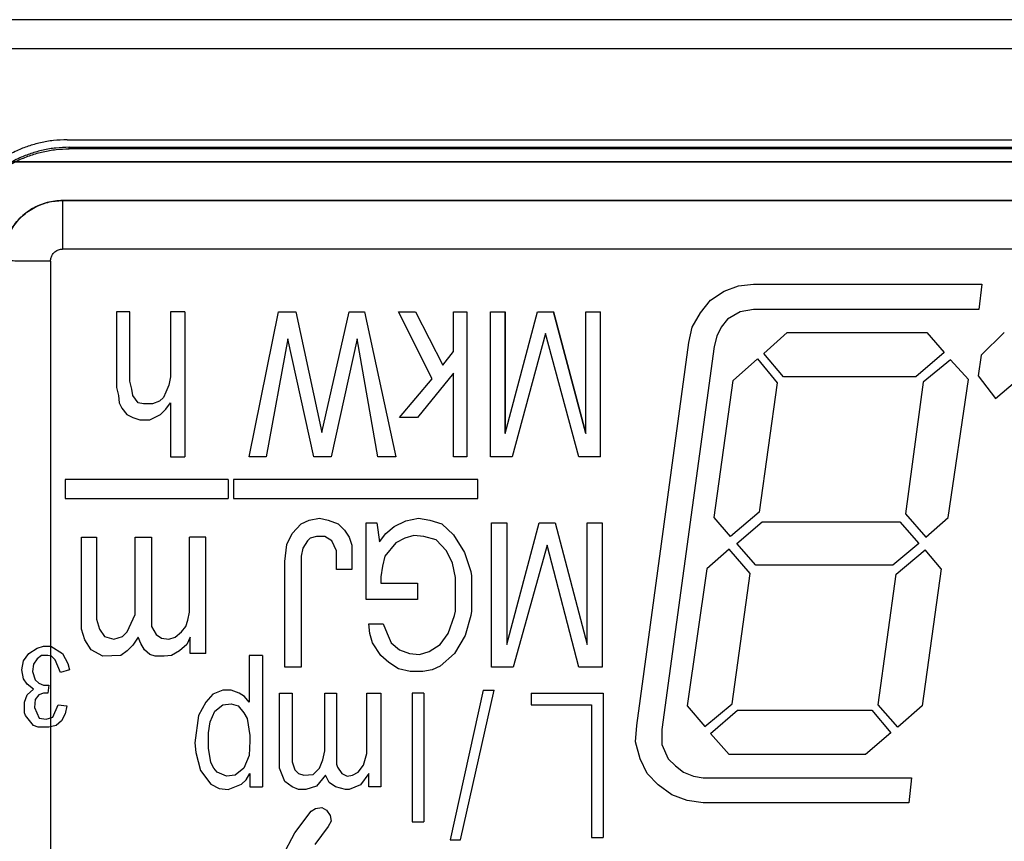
# Model space of a CAD drawing. Header units: millimetres. Extents: x -848 to 77789, y -17557 to 12238.
# Tile 55 of 79: x 72274 to 72348, y -12332 to -12271. Entities that reach past the tile are written whole.
import ezdxf
from ezdxf import colors
from ezdxf.entities.mleader import LeaderData, LeaderLine
from ezdxf.math import Vec2, Vec3

# ---------------------------------------------------------------- set-up
doc = ezdxf.new("R2010")
doc.units = ezdxf.units.MM
doc.layers.add('RR_IWK_opisy_piony', color=7, linetype='Continuous', lineweight=13)
doc.styles.add('Garamond', font='GARA.TTF')

# ---------------------------------------------------------------- blocks, each defined once
blk = doc.blocks.new('A$C661458EC')
at = {"color": 7, "linetype": 'Continuous', "lineweight": 25}
for p, q in [((3.5722, -5.3723), (-3.6694, -5.3723)), ((3.5839, -5.4206), (-3.6811, -5.4206)), ((-2.7661, -5.5715), (2.6689, -5.5715)), ((-2.7626, -5.5865), (-2.7626, -5.5839)), ((-2.7626, -5.5839), (2.6654, -5.5839)), ((2.6654, -5.5865), (-2.7626, -5.5865)), ((-2.8814, -5.6079), (2.7838, -5.6079)), ((2.7838, -5.6079), (-2.8814, -5.6079)), ((-2.7736, -5.6723), (-2.7736, -5.6723)), ((-2.7736, -5.6723), (2.6764, -5.6723)), ((2.6764, -5.6723), (-2.7736, -5.6723)), ((2.6764, -5.7526), (-2.7736, -5.7526)), ((-2.7936, -5.7726), (-2.7936, -7.1812)), ((-1.6533, -5.8136), (-1.6282, -5.8106)), ((-1.6282, -5.8106), (-1.25, -5.8106)), ((-1.25, -5.8106), (-1.2546, -5.8527)), ((-1.6994, -5.8375), (-1.6772, -5.8223)), ((-1.6772, -5.8223), (-1.6533, -5.8136)), ((-1.7164, -5.8585), (-1.6994, -5.8375)), ((-2.6842, -5.8568), (-2.6842, -5.9823)), ((-2.662, -5.8568), (-2.6842, -5.8568)), ((-2.662, -5.9717), (-2.662, -5.8568)), ((-2.5949, -5.8568), (-2.5949, -5.9647)), ((-2.5709, -5.8568), (-2.5949, -5.8568)), ((-2.5709, -5.8568), (-2.5709, -6.0972)), ((-2.4647, -6.0972), (-2.4157, -5.8568)), ((-2.4157, -5.8568), (-2.3871, -5.8568)), ((-2.3871, -5.8568), (-2.3439, -6.057)), ((-2.3439, -6.057), (-2.2989, -5.8568)), ((-2.2989, -5.8568), (-2.2732, -5.8568)), ((-2.2732, -5.8568), (-2.2213, -6.0972)), ((-2.1612, -5.9677), (-2.2166, -5.8568)), ((-2.2166, -5.8568), (-2.1886, -5.8568)), ((-2.1886, -5.8568), (-2.1436, -5.9449)), ((-2.1255, -5.9227), (-2.1255, -5.8568)), ((-2.1255, -5.8568), (-2.1034, -5.8568)), ((-2.1034, -5.8568), (-2.1034, -6.0972)), ((-2.0643, -6.0972), (-2.0643, -5.8568)), ((-2.0643, -5.8568), (-2.0403, -5.8568)), ((-2.0403, -5.8568), (-2.0403, -6.0587)), ((-2.0403, -6.0587), (-1.9866, -5.8568)), ((-2.0403, -6.0587), (-2.0403, -5.8568)), ((-1.9866, -5.8568), (-1.9598, -5.8568)), ((-1.9598, -5.8568), (-1.9061, -6.0587)), ((-1.9061, -6.0587), (-1.9598, -5.8568)), ((-1.9061, -6.0587), (-1.9061, -5.8568)), ((-1.9061, -5.8568), (-1.8821, -5.8568)), ((-1.8821, -6.0972), (-1.8821, -5.8568)), ((-1.7298, -5.8824), (-1.7164, -5.8585)), ((-1.6504, -5.8568), (-1.6714, -5.869)), ((-1.6282, -5.8527), (-1.6504, -5.8568)), ((-1.2546, -5.8527), (-1.6282, -5.8527)), ((-1.6714, -5.869), (-1.6819, -5.8824)), ((-1.7356, -5.9075), (-1.7298, -5.8824)), ((-1.6819, -5.8824), (-1.6889, -5.897)), ((-1.6113, -5.9256), (-1.5728, -5.8912)), ((-1.5728, -5.8912), (-1.341, -5.8912)), ((-1.341, -5.8912), (-1.3124, -5.9239)), ((-1.2126, -5.8912), (-1.2511, -5.9285)), ((-2.4005, -5.9017), (-2.4361, -6.0972)), ((-2.3573, -6.0972), (-2.4005, -5.9017)), ((-2.2855, -5.9017), (-2.3287, -6.0972)), ((-2.2511, -6.0972), (-2.2855, -5.9017)), ((-1.9732, -5.8929), (-2.0286, -6.0972)), ((-1.9177, -6.0972), (-1.9732, -5.8929)), ((-1.822, -6.5426), (-1.7356, -5.9075)), ((-1.6889, -5.897), (-1.6936, -5.914)), ((-2.1436, -5.9449), (-2.1255, -5.9227)), ((-1.6936, -5.914), (-1.7806, -6.5491)), ((-1.3124, -5.9239), (-1.3591, -5.9647)), ((-1.6621, -5.9706), (-1.6218, -5.9344)), ((-1.6218, -5.9344), (-1.5891, -5.9747)), ((-1.5786, -5.9647), (-1.6113, -5.9256)), ((-1.3019, -5.9361), (-1.3469, -5.9735)), ((-1.3019, -5.9361), (-1.2721, -5.9688)), ((-1.2511, -5.9285), (-1.2558, -5.963)), ((-2.6591, -5.9852), (-2.662, -5.9717)), ((-2.5949, -5.9647), (-2.5978, -5.9782)), ((-2.2154, -6.0319), (-2.1612, -5.9677)), ((-2.1255, -5.9583), (-2.1851, -6.0319)), ((-2.1255, -6.0972), (-2.1255, -5.9583)), ((-1.6936, -6.1976), (-1.6621, -5.9706)), ((-1.3591, -5.9647), (-1.5786, -5.9647)), ((-1.3469, -5.9735), (-1.3766, -6.1918)), ((-1.3054, -6.1976), (-1.2721, -5.9688)), ((-1.2558, -5.963), (-1.2272, -6.0003)), ((-1.2272, -6.0003), (-1.1828, -5.963)), ((-2.6842, -5.9823), (-2.6813, -5.9957)), ((-2.6573, -5.9957), (-2.6591, -5.9852)), ((-2.6025, -5.9898), (-2.6065, -5.9986)), ((-2.5978, -5.9782), (-2.6025, -5.9898)), ((-1.5891, -5.9747), (-1.6189, -6.1889)), ((-2.6813, -5.9957), (-2.6801, -6.0079)), ((-2.6486, -6.0079), (-2.6573, -5.9957)), ((-2.613, -6.005), (-2.6246, -6.0091)), ((-2.6065, -5.9986), (-2.613, -6.005)), ((-2.6801, -6.0079), (-2.6754, -6.0167)), ((-2.6754, -6.0167), (-2.667, -6.027)), ((-2.6398, -6.0091), (-2.6486, -6.0079)), ((-2.6246, -6.0091), (-2.6398, -6.0091)), ((-2.6112, -6.0272), (-2.6025, -6.0184)), ((-2.6025, -6.0184), (-2.5949, -6.0079)), ((-2.5949, -6.0079), (-2.5949, -6.0972)), ((-2.667, -6.027), (-2.6573, -6.0319)), ((-2.6573, -6.0319), (-2.6457, -6.036)), ((-2.6457, -6.036), (-2.6293, -6.036)), ((-2.6293, -6.036), (-2.6112, -6.0272)), ((-2.1851, -6.0319), (-2.2154, -6.0319)), ((-2.5949, -6.0972), (-2.5709, -6.0972)), ((-2.4361, -6.0972), (-2.4647, -6.0972)), ((-2.3287, -6.0972), (-2.3573, -6.0972)), ((-2.2213, -6.0972), (-2.2511, -6.0972)), ((-2.1034, -6.0972), (-2.1255, -6.0972)), ((-2.0286, -6.0972), (-2.0643, -6.0972)), ((-1.8821, -6.0972), (-1.9177, -6.0972)), ((-2.7694, -6.1346), (-2.7694, -6.1661)), ((-2.4991, -6.1346), (-2.7694, -6.1346)), ((-2.4991, -6.1346), (-2.4991, -6.1661)), ((-2.4904, -6.1346), (-2.4904, -6.1661)), ((-2.0853, -6.1346), (-2.4904, -6.1346)), ((-2.0853, -6.1661), (-2.0853, -6.1346)), ((-2.7694, -6.1661), (-2.4991, -6.1661)), ((-2.4904, -6.1661), (-2.0853, -6.1661)), ((-2.3783, -6.2082), (-2.3649, -6.2023)), ((-2.3649, -6.2023), (-2.348, -6.1988)), ((-2.348, -6.1988), (-2.3334, -6.2023)), ((-2.3334, -6.2023), (-2.317, -6.2082)), ((-2.2049, -6.2035), (-2.1839, -6.1988)), ((-2.1839, -6.1988), (-2.1647, -6.2023)), ((-2.1647, -6.2023), (-2.1448, -6.2082)), ((-1.6667, -6.2292), (-1.6936, -6.1976)), ((-1.6189, -6.1889), (-1.6667, -6.2292)), ((-1.3766, -6.1918), (-1.3428, -6.2303)), ((-1.3428, -6.2303), (-1.3054, -6.1976)), ((-2.3929, -6.2245), (-2.3783, -6.2082)), ((-2.317, -6.2082), (-2.3065, -6.2187)), ((-2.3065, -6.2187), (-2.2989, -6.2303)), ((-2.2703, -6.3337), (-2.2703, -6.2064)), ((-2.2703, -6.2064), (-2.2528, -6.2064)), ((-2.2528, -6.2064), (-2.2481, -6.2379)), ((-2.2376, -6.2245), (-2.2242, -6.2128)), ((-2.2242, -6.2128), (-2.2049, -6.2035)), ((-2.1448, -6.2082), (-2.1255, -6.2263)), ((-2.0625, -6.4457), (-2.0625, -6.2064)), ((-2.0625, -6.2064), (-2.0374, -6.2064)), ((-2.0374, -6.2064), (-2.0374, -6.4084)), ((-2.0374, -6.4084), (-1.9837, -6.2064)), ((-1.9837, -6.2064), (-1.9569, -6.2064)), ((-1.9569, -6.2064), (-1.9043, -6.4084)), ((-1.9043, -6.4084), (-1.9043, -6.2064)), ((-1.9043, -6.2064), (-1.8792, -6.2064)), ((-1.8792, -6.2064), (-1.8792, -6.4457)), ((-1.6562, -6.2408), (-1.6142, -6.2052)), ((-1.6142, -6.2052), (-1.386, -6.2052)), ((-1.386, -6.2052), (-1.3544, -6.2408)), ((-2.7426, -6.3827), (-2.7426, -6.2303)), ((-2.7426, -6.2303), (-2.7175, -6.2303)), ((-2.7175, -6.2303), (-2.7175, -6.3663)), ((-2.6532, -6.3588), (-2.6532, -6.2303)), ((-2.6532, -6.2303), (-2.6264, -6.2303)), ((-2.6264, -6.2303), (-2.6264, -6.3786)), ((-2.5365, -6.2303), (-2.5633, -6.2303)), ((-2.5633, -6.3547), (-2.5633, -6.2303)), ((-2.5365, -6.423), (-2.5365, -6.2303)), ((-2.4022, -6.2426), (-2.3929, -6.2245)), ((-2.3631, -6.2321), (-2.3678, -6.2362)), ((-2.3526, -6.2292), (-2.3631, -6.2321)), ((-2.3392, -6.2292), (-2.3526, -6.2292)), ((-2.3275, -6.2362), (-2.3392, -6.2292)), ((-2.2989, -6.2303), (-2.2942, -6.2438)), ((-2.2481, -6.2379), (-2.2376, -6.2245)), ((-2.2061, -6.2321), (-2.2213, -6.2397)), ((-2.1915, -6.2274), (-2.2061, -6.2321)), ((-2.1746, -6.2292), (-2.1915, -6.2274)), ((-2.1542, -6.235), (-2.1746, -6.2292)), ((-2.1372, -6.2531), (-2.1542, -6.235)), ((-2.1255, -6.2263), (-2.1075, -6.256)), ((-2.4052, -6.2706), (-2.4022, -6.2426)), ((-2.3754, -6.2484), (-2.3783, -6.2619)), ((-2.3678, -6.2362), (-2.3754, -6.2484)), ((-2.3199, -6.2531), (-2.3275, -6.2362)), ((-2.2942, -6.2438), (-2.2942, -6.284)), ((-2.2213, -6.2397), (-2.2394, -6.2619)), ((-1.9703, -6.2438), (-2.0269, -6.4457)), ((-1.9177, -6.4457), (-1.9703, -6.2438)), ((-1.6685, -6.2502), (-1.7058, -6.2829)), ((-1.634, -6.2905), (-1.6685, -6.2502)), ((-1.6247, -6.277), (-1.6562, -6.2408)), ((-1.3544, -6.2408), (-1.3976, -6.277)), ((-1.3918, -6.2916), (-1.3439, -6.2514)), ((-1.3171, -6.2829), (-1.3439, -6.2514)), ((-2.3783, -6.2619), (-2.3783, -6.4457)), ((-2.3199, -6.284), (-2.3199, -6.2531)), ((-2.2394, -6.2619), (-2.2435, -6.2782)), ((-2.1273, -6.2735), (-2.1372, -6.2531)), ((-2.1075, -6.256), (-2.0969, -6.2875)), ((-2.4052, -6.4457), (-2.4052, -6.2706)), ((-2.2942, -6.284), (-2.3199, -6.284)), ((-2.2435, -6.2782), (-2.2464, -6.2963)), ((-2.1226, -6.2975), (-2.1273, -6.2735)), ((-1.7058, -6.2829), (-1.7385, -6.5099)), ((-1.3976, -6.277), (-1.6247, -6.277)), ((-1.3171, -6.2829), (-1.3486, -6.5099)), ((-2.2464, -6.2963), (-2.2464, -6.3068)), ((-2.1226, -6.3529), (-2.1226, -6.2975)), ((-2.0969, -6.2875), (-2.0958, -6.2945)), ((-2.0958, -6.2945), (-2.0958, -6.3529)), ((-1.6638, -6.507), (-1.634, -6.2905)), ((-1.4216, -6.5082), (-1.3918, -6.2916)), ((-2.2464, -6.3068), (-2.1851, -6.3068)), ((-2.1851, -6.3068), (-2.1851, -6.3337)), ((-2.1851, -6.3337), (-2.2703, -6.3337)), ((-2.6667, -6.3874), (-2.6532, -6.3588)), ((-2.5663, -6.3681), (-2.5633, -6.3547)), ((-2.1343, -6.3903), (-2.1238, -6.3605)), ((-2.1238, -6.3605), (-2.1226, -6.3529)), ((-2.0969, -6.3605), (-2.1063, -6.3932)), ((-2.0958, -6.3529), (-2.0969, -6.3605)), ((-2.7175, -6.3663), (-2.7128, -6.3827)), ((-2.6264, -6.3786), (-2.6188, -6.392)), ((-2.5768, -6.3874), (-2.5692, -6.3786)), ((-2.5692, -6.3786), (-2.5663, -6.3681)), ((-2.2645, -6.3903), (-2.2662, -6.3739)), ((-2.2662, -6.3739), (-2.2423, -6.3739)), ((-2.2423, -6.3739), (-2.2359, -6.3903)), ((-2.7367, -6.4008), (-2.7426, -6.3827)), ((-2.7128, -6.3827), (-2.704, -6.395)), ((-2.704, -6.395), (-2.6889, -6.3996)), ((-2.6889, -6.3996), (-2.6743, -6.395)), ((-2.6743, -6.395), (-2.6667, -6.3874)), ((-2.6486, -6.3961), (-2.6573, -6.4095)), ((-2.6439, -6.4066), (-2.6486, -6.3961)), ((-2.6188, -6.392), (-2.6095, -6.3979)), ((-2.6095, -6.3979), (-2.5978, -6.3996)), ((-2.5978, -6.3996), (-2.5873, -6.3961)), ((-2.5873, -6.3961), (-2.5768, -6.3874)), ((-2.5622, -6.3961), (-2.568, -6.4084)), ((-2.5622, -6.423), (-2.5622, -6.3961)), ((-2.2598, -6.4055), (-2.2645, -6.3903)), ((-2.2359, -6.3903), (-2.2289, -6.4055)), ((-2.1477, -6.4084), (-2.1343, -6.3903)), ((-2.1063, -6.3932), (-2.1238, -6.423)), ((-2.8295, -6.423), (-2.8161, -6.4142)), ((-2.8161, -6.4142), (-2.8056, -6.4113)), ((-2.8056, -6.4113), (-2.7933, -6.4113)), ((-2.7933, -6.4113), (-2.7741, -6.423)), ((-2.7262, -6.4171), (-2.7367, -6.4008)), ((-2.6573, -6.4095), (-2.6667, -6.4189)), ((-2.6381, -6.4171), (-2.6439, -6.4066)), ((-2.568, -6.4084), (-2.5797, -6.4189)), ((-2.2464, -6.4265), (-2.2598, -6.4055)), ((-2.2289, -6.4055), (-2.2154, -6.4171)), ((-2.1658, -6.4201), (-2.1477, -6.4084)), ((-2.8383, -6.4352), (-2.8295, -6.423)), ((-2.8085, -6.4265), (-2.8161, -6.4323)), ((-2.798, -6.4265), (-2.8085, -6.4265)), ((-2.7922, -6.4276), (-2.798, -6.4265)), ((-2.7863, -6.4335), (-2.7922, -6.4276)), ((-2.7741, -6.423), (-2.7653, -6.4399)), ((-2.7069, -6.4276), (-2.7262, -6.4171)), ((-2.6772, -6.4265), (-2.7069, -6.4276)), ((-2.6667, -6.4189), (-2.6772, -6.4265)), ((-2.6293, -6.4247), (-2.6381, -6.4171)), ((-2.62, -6.4276), (-2.6293, -6.4247)), ((-2.6054, -6.4276), (-2.62, -6.4276)), ((-2.5931, -6.4265), (-2.6054, -6.4276)), ((-2.5797, -6.4189), (-2.5931, -6.4265)), ((-2.5365, -6.423), (-2.5622, -6.423)), ((-2.4647, -6.4265), (-2.4647, -6.5041)), ((-2.4425, -6.4265), (-2.4647, -6.4265)), ((-2.4425, -6.4265), (-2.4425, -6.6442)), ((-2.233, -6.4381), (-2.2464, -6.4265)), ((-2.2154, -6.4171), (-2.1985, -6.423)), ((-2.1985, -6.423), (-2.1822, -6.4247)), ((-2.1822, -6.4247), (-2.1658, -6.4201)), ((-2.1238, -6.423), (-2.1477, -6.444)), ((-2.8412, -6.4504), (-2.8383, -6.4352)), ((-2.8219, -6.4411), (-2.8237, -6.4533)), ((-2.8161, -6.4323), (-2.8219, -6.4411)), ((-2.777, -6.4545), (-2.7863, -6.4335)), ((-2.7653, -6.4399), (-2.7624, -6.4504)), ((-2.3783, -6.4457), (-2.4052, -6.4457)), ((-2.2166, -6.4487), (-2.233, -6.4381)), ((-2.1477, -6.444), (-2.1612, -6.4504)), ((-2.0269, -6.4457), (-2.0625, -6.4457)), ((-1.8792, -6.4457), (-1.9177, -6.4457)), ((-2.8383, -6.465), (-2.8412, -6.4504)), ((-2.8237, -6.4533), (-2.819, -6.4668)), ((-2.7624, -6.4504), (-2.777, -6.4545)), ((-2.1973, -6.4533), (-2.2166, -6.4487)), ((-2.1763, -6.4533), (-2.1973, -6.4533)), ((-2.1612, -6.4504), (-2.1763, -6.4533)), ((-2.8324, -6.4743), (-2.8383, -6.465)), ((-2.8217, -6.4826), (-2.8324, -6.4743)), ((-2.819, -6.4668), (-2.8132, -6.4726)), ((-2.8132, -6.4726), (-2.8056, -6.4755)), ((-2.8056, -6.4755), (-2.7963, -6.4755)), ((-2.7963, -6.4755), (-2.798, -6.4889)), ((-2.8371, -6.5041), (-2.8324, -6.4919)), ((-2.8324, -6.4919), (-2.8217, -6.4826)), ((-2.8132, -6.4919), (-2.819, -6.4994)), ((-2.8056, -6.4889), (-2.8132, -6.4919)), ((-2.798, -6.4889), (-2.8056, -6.4889)), ((-2.5248, -6.4907), (-2.5365, -6.5041)), ((-2.5079, -6.4843), (-2.5248, -6.4907)), ((-2.4945, -6.4843), (-2.5079, -6.4843)), ((-2.481, -6.4889), (-2.4945, -6.4843)), ((-2.4723, -6.4948), (-2.481, -6.4889)), ((-2.4647, -6.5041), (-2.4723, -6.4948)), ((-2.4139, -6.6133), (-2.4139, -6.4889)), ((-2.4139, -6.4889), (-2.3929, -6.4889)), ((-2.3929, -6.4889), (-2.3929, -6.6028)), ((-2.3392, -6.5847), (-2.3392, -6.4889)), ((-2.3392, -6.4889), (-2.3199, -6.4889)), ((-2.3199, -6.4889), (-2.3199, -6.6068)), ((-2.2691, -6.5893), (-2.2691, -6.4889)), ((-2.2691, -6.4889), (-2.2464, -6.4889)), ((-2.2464, -6.4889), (-2.2464, -6.6442)), ((-2.1944, -6.4889), (-2.1944, -6.7026)), ((-2.1746, -6.4889), (-2.1944, -6.4889)), ((-2.1746, -6.4889), (-2.1746, -6.7026)), ((-2.0765, -6.4843), (-2.1314, -6.7323)), ((-2.1139, -6.7323), (-2.0584, -6.4843)), ((-2.0765, -6.4843), (-2.0584, -6.4843)), ((-1.9971, -6.4889), (-1.8775, -6.4889)), ((-1.9971, -6.4889), (-1.9971, -6.5082)), ((-1.8775, -6.4889), (-1.8775, -6.7283)), ((-2.8371, -6.5216), (-2.8371, -6.5041)), ((-2.819, -6.4994), (-2.8202, -6.5129)), ((-2.7897, -6.529), (-2.7809, -6.5084)), ((-2.7809, -6.5084), (-2.7665, -6.5099)), ((-2.7665, -6.5099), (-2.7694, -6.5234)), ((-2.5365, -6.5041), (-2.5482, -6.5263)), ((-2.5213, -6.5187), (-2.5079, -6.5082)), ((-2.5079, -6.5082), (-2.4945, -6.507)), ((-2.4945, -6.507), (-2.4828, -6.5099)), ((-2.4828, -6.5099), (-2.4735, -6.5216)), ((-1.9971, -6.5082), (-1.8967, -6.5082)), ((-1.8967, -6.5082), (-1.8967, -6.7283)), ((-1.7385, -6.5099), (-1.7088, -6.5444)), ((-1.7088, -6.5444), (-1.6638, -6.507)), ((-1.3889, -6.5456), (-1.4216, -6.5082)), ((-1.3486, -6.5099), (-1.3889, -6.5456)), ((-2.8354, -6.5263), (-2.8371, -6.5216)), ((-2.8219, -6.5426), (-2.8354, -6.5263)), ((-2.8202, -6.5129), (-2.8126, -6.5306)), ((-2.8009, -6.5321), (-2.7897, -6.529)), ((-2.7694, -6.5234), (-2.7758, -6.535)), ((-2.5482, -6.5263), (-2.5546, -6.5712)), ((-2.5289, -6.5368), (-2.5213, -6.5187)), ((-2.4735, -6.5216), (-2.4676, -6.531)), ((-1.6994, -6.5561), (-1.6551, -6.5175)), ((-1.6551, -6.5175), (-1.4321, -6.5175)), ((-1.4321, -6.5175), (-1.4006, -6.5549)), ((-2.8144, -6.5456), (-2.8219, -6.5426)), ((-2.8126, -6.5306), (-2.8009, -6.5321)), ((-2.7846, -6.5426), (-2.7963, -6.5456)), ((-2.7758, -6.535), (-2.7846, -6.5426)), ((-2.5318, -6.5549), (-2.5289, -6.5368)), ((-2.4676, -6.531), (-2.4635, -6.559)), ((-1.8238, -6.5695), (-1.822, -6.5426)), ((-2.7963, -6.5456), (-2.8144, -6.5456)), ((-2.5318, -6.58), (-2.5318, -6.5549)), ((-2.4635, -6.559), (-2.4635, -6.5683)), ((-1.7806, -6.5491), (-1.7806, -6.5742)), ((-1.6685, -6.5905), (-1.6994, -6.5561)), ((-1.4006, -6.5549), (-1.4426, -6.5905)), ((-2.5546, -6.5712), (-2.5528, -6.5876)), ((-2.4635, -6.5683), (-2.4647, -6.5923)), ((-1.8162, -6.5981), (-1.8238, -6.5695)), ((-1.7806, -6.5742), (-1.7701, -6.5981)), ((-2.5528, -6.5876), (-2.5453, -6.6174)), ((-2.5277, -6.6039), (-2.5318, -6.58)), ((-2.4647, -6.5923), (-2.4735, -6.6133)), ((-2.3421, -6.5998), (-2.3392, -6.5847)), ((-2.275, -6.6086), (-2.2691, -6.5893)), ((-1.4426, -6.5905), (-1.6685, -6.5905)), ((-2.5231, -6.6133), (-2.5277, -6.6039)), ((-2.3929, -6.6028), (-2.3888, -6.6162)), ((-2.348, -6.6133), (-2.3421, -6.5998)), ((-2.3199, -6.6068), (-2.3182, -6.6115)), ((-2.2837, -6.6203), (-2.275, -6.6086)), ((-1.8045, -6.622), (-1.8162, -6.5981)), ((-1.7701, -6.5981), (-1.7578, -6.6098)), ((-1.7578, -6.6098), (-1.7444, -6.6203)), ((-2.5453, -6.6174), (-2.5277, -6.6401)), ((-2.5172, -6.6203), (-2.5231, -6.6133)), ((-2.5021, -6.6267), (-2.5172, -6.6203)), ((-2.4875, -6.6249), (-2.5021, -6.6267)), ((-2.4735, -6.6133), (-2.4875, -6.6249)), ((-2.4694, -6.6325), (-2.4635, -6.622)), ((-2.4635, -6.622), (-2.4635, -6.6442)), ((-2.4052, -6.6354), (-2.4139, -6.6133)), ((-2.3888, -6.6162), (-2.3824, -6.622)), ((-2.3824, -6.622), (-2.3736, -6.6249)), ((-2.3736, -6.6249), (-2.3585, -6.6238)), ((-2.3585, -6.6238), (-2.348, -6.6133)), ((-2.338, -6.6249), (-2.3526, -6.643)), ((-2.3316, -6.6372), (-2.338, -6.6249)), ((-2.3182, -6.6115), (-2.3106, -6.622)), ((-2.3106, -6.622), (-2.3018, -6.6267)), ((-2.3018, -6.6267), (-2.2931, -6.6249)), ((-2.2931, -6.6249), (-2.2837, -6.6203)), ((-2.2662, -6.622), (-2.2796, -6.6408)), ((-2.2662, -6.6442), (-2.2662, -6.622)), ((-1.7864, -6.6413), (-1.8045, -6.622)), ((-1.7444, -6.6203), (-1.728, -6.6267)), ((-1.728, -6.6267), (-1.7117, -6.6296)), ((-2.5277, -6.6401), (-2.5143, -6.6471)), ((-2.4991, -6.6489), (-2.477, -6.6401)), ((-2.477, -6.6401), (-2.4694, -6.6325)), ((-2.3929, -6.6442), (-2.4052, -6.6354)), ((-2.3526, -6.643), (-2.3707, -6.6489)), ((-2.3211, -6.6442), (-2.3316, -6.6372)), ((-2.2796, -6.6408), (-2.2989, -6.6489)), ((-1.7636, -6.6576), (-1.7864, -6.6413)), ((-1.7117, -6.6296), (-1.3667, -6.6296)), ((-1.3667, -6.6296), (-1.3708, -6.6711)), ((-2.5143, -6.6471), (-2.4991, -6.6489)), ((-2.4635, -6.6442), (-2.4425, -6.6442)), ((-2.3824, -6.6489), (-2.3929, -6.6442)), ((-2.3707, -6.6489), (-2.3824, -6.6489)), ((-2.3048, -6.6489), (-2.3211, -6.6442)), ((-2.2989, -6.6489), (-2.3048, -6.6489)), ((-2.2464, -6.6442), (-2.2662, -6.6442)), ((-1.7385, -6.667), (-1.7636, -6.6576)), ((-1.7117, -6.6711), (-1.7385, -6.667)), ((-1.3708, -6.6711), (-1.7117, -6.6711)), ((-2.3888, -6.7207), (-2.3614, -6.6845)), ((-2.3614, -6.6845), (-2.3544, -6.6804)), ((-2.3544, -6.6804), (-2.3439, -6.6786)), ((-2.3439, -6.6786), (-2.3363, -6.6833)), ((-2.3363, -6.6833), (-2.3304, -6.6921)), ((-2.3304, -6.6921), (-2.3287, -6.7014)), ((-2.3287, -6.7014), (-2.3334, -6.7102)), ((-2.1944, -6.7026), (-2.1746, -6.7026)), ((-2.4092, -6.7592), (-2.3888, -6.7207)), ((-2.3334, -6.7102), (-2.3555, -6.7399)), ((-2.1314, -6.7323), (-2.1139, -6.7323)), ((-1.8967, -6.7283), (-1.8775, -6.7283))]:
    blk.add_line(p, q, dxfattribs=at)
for points, knots in [([(-2.7661, -5.5715), (-2.7737, -5.5717), (-2.7886, -5.5722), (-2.8102, -5.576), (-2.8305, -5.5817), (-2.8473, -5.5884), (-2.861, -5.5951), (-2.8719, -5.6014), (-2.8821, -5.6081), (-2.8915, -5.6152), (-2.9002, -5.6226), (-2.9121, -5.6338), (-2.9262, -5.6499), (-2.9409, -5.672), (-2.9516, -5.6937), (-2.959, -5.7145), (-2.9637, -5.7336), (-2.9667, -5.7532), (-2.967, -5.7663), (-2.9672, -5.7729)], [0, 0, 0, 0, 0.071986, 0.1412444, 0.2077751, 0.2715776, 0.3126057, 0.3524204, 0.3910216, 0.4284093, 0.4645834, 0.4995439, 0.583299, 0.666907, 0.7503679, 0.8128867, 0.8753228, 0.9376762, 1, 1, 1, 1]), ([(-2.7626, -5.5839), (-2.7701, -5.5841), (-2.7847, -5.5846), (-2.806, -5.5883), (-2.826, -5.5938), (-2.8426, -5.6004), (-2.8562, -5.6071), (-2.8671, -5.6133), (-2.8773, -5.62), (-2.8867, -5.6271), (-2.8955, -5.6345), (-2.9073, -5.6456), (-2.9213, -5.6615), (-2.9358, -5.6833), (-2.9464, -5.7049), (-2.9538, -5.7254), (-2.9585, -5.7445), (-2.9614, -5.7639), (-2.9618, -5.777), (-2.962, -5.7835)], [0, 0, 0, 0, 0.071236, 0.139959, 0.20617, 0.269869, 0.310948, 0.350909, 0.389753, 0.427478, 0.464087, 0.499577, 0.582938, 0.666307, 0.749686, 0.812246, 0.874811, 0.937382, 1, 1, 1, 1]), ([(-2.9594, -5.7835), (-2.9593, -5.7798), (-2.9592, -5.7723), (-2.9582, -5.7611), (-2.9566, -5.7498), (-2.9543, -5.7385), (-2.9513, -5.7272), (-2.9463, -5.7121), (-2.9382, -5.6934), (-2.9255, -5.672), (-2.9112, -5.6536), (-2.896, -5.6382), (-2.8807, -5.6255), (-2.8639, -5.6142), (-2.8458, -5.6045), (-2.8263, -5.5967), (-2.8058, -5.5909), (-2.7845, -5.5872), (-2.77, -5.5867), (-2.7626, -5.5865)], [0, 0, 0, 0, 0.03601, 0.072362, 0.109221, 0.146587, 0.184459, 0.222837, 0.301076, 0.381338, 0.463624, 0.526685, 0.590885, 0.656224, 0.722702, 0.790318, 0.859074, 0.928967, 1, 1, 1, 1]), ([(-2.8736, -5.7723), (-2.8735, -5.7688), (-2.8733, -5.7619), (-2.8717, -5.7518), (-2.8691, -5.7419), (-2.8652, -5.7314), (-2.8595, -5.7205), (-2.8519, -5.7096), (-2.843, -5.6998), (-2.833, -5.6914), (-2.8221, -5.6845), (-2.8105, -5.679), (-2.7984, -5.6751), (-2.7861, -5.6727), (-2.7778, -5.6724), (-2.7736, -5.6723)], [0, 0, 0, 0, 0.0657502, 0.1310689, 0.1959562, 0.260412, 0.345654, 0.4301296, 0.5138389, 0.5967818, 0.6789583, 0.7603684, 0.8410121, 0.9208893, 1, 1, 1, 1]), ([(-2.7936, -5.7726), (-2.7935, -5.7706), (-2.7931, -5.7667), (-2.7905, -5.7613), (-2.7863, -5.7567), (-2.7805, -5.7533), (-2.7759, -5.7528), (-2.7736, -5.7526)], [0, 0, 0, 0, 0.187542, 0.37407, 0.560603, 0.780302, 1, 1, 1, 1])]:
    blk.add_open_spline(points, degree=3, knots=knots, dxfattribs=at)
for points in [[(-2.7736, -5.6723), (-2.778, -5.6724), (-2.7867, -5.6728), (-2.7996, -5.6754), (-2.812, -5.6796), (-2.8238, -5.6854), (-2.8347, -5.6927), (-2.8445, -5.7013), (-2.8532, -5.7112), (-2.8605, -5.7221), (-2.8663, -5.7339), (-2.8705, -5.7463), (-2.8731, -5.7592), (-2.8735, -5.7679), (-2.8736, -5.7723)], [(-2.7736, -5.6723), (-2.7736, -5.6726), (-2.7736, -5.6732), (-2.7736, -5.6779), (-2.7736, -5.6854), (-2.7736, -5.6954), (-2.7736, -5.7077), (-2.7736, -5.7217), (-2.7736, -5.7368), (-2.7736, -5.7473), (-2.7736, -5.7526)], [(-2.7936, -5.7726), (-2.7989, -5.7726), (-2.8093, -5.7726), (-2.8244, -5.7726), (-2.8384, -5.7725), (-2.8506, -5.7725), (-2.8606, -5.7724), (-2.868, -5.7724), (-2.8727, -5.7723), (-2.8733, -5.7723), (-2.8736, -5.7723)]]:
    blk.add_open_spline(points, degree=3, dxfattribs=at)
blk = doc.blocks.new('_None')

msp = doc.modelspace()

# ---------------------------------------------------------------- block references
at = {"lineweight": 0, "xscale": 45, "yscale": 45, "zscale": 45}
msp.add_blockref('A$C661458EC', (72402.188, -12029.189), dxfattribs=at)

# ---------------------------------------------------------------- next in the draw order: leaders
at = {"layer": 'RR_IWK_opisy_piony'}
ml = msp.add_multileader_mtext('Standard', dxfattribs=at)
ml.set_content('Zestawy ciepłomierzowe\\P- zawór kulowy DN15/DN20\\P- filtr siatkowy DN15/DN20\\P- ciepłomierz {\\A1;q{\\H0.7x;nom}=0,6 m{\\H0.7x;\\S3^ ;}/h DN15}\\P- zawór kulowy DN15/DN20\\P', color=256, style='Garamond')
ml.set_leader_properties()
ml.set_arrow_properties(name='NONE')
ml.build(insert=Vec2(0, 0))
ml.multileader.update_dxf_attribs({"text_left_attachment_type": 2, "text_right_attachment_type": 2, "dogleg_length": 0, "arrow_head_size": 0.18})
ctx = ml.context
ctx.base_point, ctx.char_height, ctx.arrow_head_size, ctx.landing_gap_size, ctx.plane_origin = Vec3(72890.099, -11459.833), 200, 0.18, 25, Vec3(97310.047, 87237.635)
ctx.left_attachment, ctx.right_attachment = 2, 2
notes = []
notes.append((ctx, [(1, (1, 1, 0), (72890.099, -11459.996), (1, 0), 0, [(0, [(72366.062, -12346.014), (71897.531, -12290.668), (71464.8, -12192.363)], 0, [])])]))
ctx.mtext.insert = Vec3(72915.099, -10630.566)
ctx.mtext.has_bg_fill, ctx.mtext.bg_color, ctx.mtext.bg_scale_factor, ctx.mtext.bg_transparency, ctx.mtext.use_window_bg_color = 1, -1027028792, 1, 0, 1
for ctx, leaders in notes:
    for number, flags, end, landing, length, lines in leaders:
        leader = LeaderData()
        leader.index, (leader.has_last_leader_line, leader.has_dogleg_vector, leader.attachment_direction) = number, flags
        leader.last_leader_point, leader.dogleg_vector, leader.dogleg_length = Vec3(end), Vec3(landing), length
        for number, points, colour, breaks in lines:
            line = LeaderLine()
            line.index, line.vertices, line.color, line.breaks = number, Vec3.list(points), colors.encode_raw_color(colour), breaks
            leader.lines.append(line)
        ctx.leaders.append(leader)

doc.saveas('drawing.dxf')
